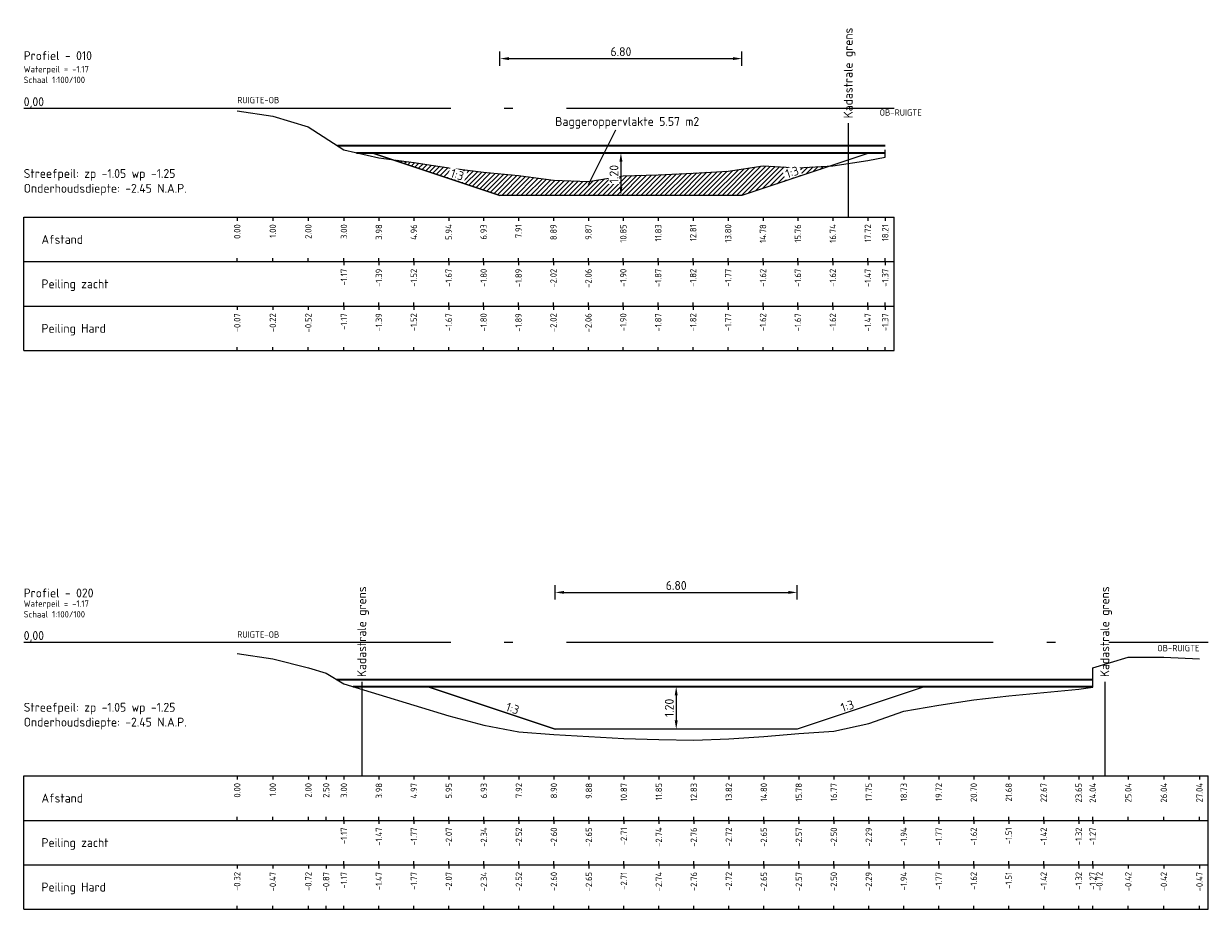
# Model space of a CAD drawing. Header units: metres. Extents: x 163463 to 198797, y 577287 to 592106.
# Tile 53 of 64: x 198349 to 198383, y 581928 to 581953. Entities that reach past the tile are written whole.
import ezdxf
from ezdxf.enums import TextEntityAlignment as Align

# ---------------------------------------------------------------- set-up
doc = ezdxf.new("R2010")
doc.units = ezdxf.units.M
doc.linetypes.add('AL-NAP_LIJN', pattern=[15.25, 12, -1.5, 0.25, -1.5])
for name, color, linetype in [('Afstandsbalk', 7, 'Continuous'), ('baggerarcering', 1, 'Continuous'), ('baggeroppervlak', 7, 'Continuous'), ('HardePeiling', 3, 'Continuous'), ('Kadastralegrens', 7, 'Continuous'), ('Legger', 2, 'Continuous'), ('Oever', 62, 'Continuous'), ('Teksten', 7, 'Continuous'), ('ZachtePeiling', 1, 'Continuous')]:
    doc.layers.add(name, color=color, linetype=linetype)
doc.layers.add('N-WA-WH-GRONDWATERLIJN-G', color=150, linetype='AL-GRONDWATERLIJN', lineweight=35)
doc.layers.add('X-XX-AL-NAP-G', color=7, linetype='AL-NAP_LIJN', lineweight=18)
doc.styles.add('NLCS-ISO', font='NLCS-ISO.ttf')
doc.styles.add('NLCS-ISO-M100-T25', font='NLCS-ISO.ttf', dxfattribs={"height": 0.25})
doc.linetypes.add('AL-GRONDWATERLIJN', pattern='A,6,[32,NLCS.SHX,S=1,R=0,X=0,Y=0],6', length=12)
doc.dimstyles.new('NLCS-M100-T25-PIJL_l3_h1', dxfattribs={"dimscale": 0.1, "dimtxt": 0.25, "dimasz": 2.5, "dimexe": 2, "dimexo": 2, "dimgap": 0.7, "dimtad": 1, "dimzin": 0, "dimdsep": 46, "dimtxsty": 'NLCS-ISO-M100-T25', "dimcen": 2.5, "dimdle": 2, "dimclrd": 256, "dimclre": 256, "dimclrt": 256, "dimadec": 1, "dimazin": 0, "dimtfac": 1, "dimtofl": 0, "dimtmove": 1, "dimatfit": 0, "dimfxl": 2, "dimfxlon": 1, "dimtfill": 1, "dimtfillclr": 256, "dimtolj": 1, "dimtzin": 0, "dimlwd": 18, "dimlwe": 18, "dimarcsym": 0})

# ---------------------------------------------------------------- blocks, each defined once
blk = doc.blocks.new('*D462')
at = {"lineweight": 18, "transparency": 16777216}
for p, q in [((198366.273, 581949.753), (198366.073, 581949.753)), ((198366.273, 581949.503), (198366.273, 581948.803)), ((198366.273, 581948.553), (198366.073, 581948.553))]:
    blk.add_line(p, q, dxfattribs=at)
at = {"transparency": 16777216}
for points in [[(198366.232, 581949.503), (198366.315, 581949.503), (198366.273, 581949.753)], [(198366.232, 581948.803), (198366.315, 581948.803), (198366.273, 581948.553)]]:
    blk.add_solid(points, dxfattribs=at)
at = {"layer": 'Defpoints', "color": 0, "transparency": 16777216}
for p in [(198366.273, 581949.753), (198366.273, 581948.553), (198366.273, 581948.553)]:
    blk.add_point(p, dxfattribs=at)
at = {"transparency": 16777216, "insert": (198366.078, 581949.153), "char_height": 0.25, "attachment_point": 5, "rotation": 90, "style": 'NLCS-ISO-M100-T25', "bg_fill": 3, "box_fill_scale": 1.1, "bg_fill_color": 256, "bg_fill_true_color": 13158600, "bg_fill_transparency": 0}
blk.add_mtext('\\A1;1.20', dxfattribs=at)
blk = doc.blocks.new('*D463')
at = {"lineweight": 18, "transparency": 16777216}
for p, q in [((198367.827, 581934.753), (198367.627, 581934.753)), ((198367.827, 581934.503), (198367.827, 581933.803)), ((198367.827, 581933.553), (198367.627, 581933.553))]:
    blk.add_line(p, q, dxfattribs=at)
at = {"transparency": 16777216}
for points in [[(198367.785, 581934.503), (198367.869, 581934.503), (198367.827, 581934.753)], [(198367.785, 581933.803), (198367.869, 581933.803), (198367.827, 581933.553)]]:
    blk.add_solid(points, dxfattribs=at)
at = {"layer": 'Defpoints', "color": 0, "transparency": 16777216}
for p in [(198367.827, 581934.753), (198367.827, 581933.553), (198367.827, 581933.553)]:
    blk.add_point(p, dxfattribs=at)
at = {"transparency": 16777216, "insert": (198367.632, 581934.153), "char_height": 0.25, "attachment_point": 5, "rotation": 90, "style": 'NLCS-ISO-M100-T25', "bg_fill": 3, "box_fill_scale": 1.1, "bg_fill_color": 256, "bg_fill_true_color": 13158600, "bg_fill_transparency": 0}
blk.add_mtext('\\A1;1.20', dxfattribs=at)
blk = doc.blocks.new('*D494')
at = {"lineweight": 18, "transparency": 16777216}
for p, q in [((198362.873, 581952.198), (198362.873, 581952.598)), ((198363.123, 581952.398), (198369.423, 581952.398)), ((198369.673, 581952.198), (198369.673, 581952.598))]:
    blk.add_line(p, q, dxfattribs=at)
at = {"transparency": 16777216}
for points in [[(198363.123, 581952.44), (198363.123, 581952.357), (198362.873, 581952.398)], [(198369.423, 581952.44), (198369.423, 581952.357), (198369.673, 581952.398)]]:
    blk.add_solid(points, dxfattribs=at)
at = {"layer": 'Defpoints', "color": 0, "transparency": 16777216}
for p in [(198369.673, 581952.398), (198362.873, 581948.553), (198369.673, 581948.553)]:
    blk.add_point(p, dxfattribs=at)
at = {"transparency": 16777216, "insert": (198366.273, 581952.593), "char_height": 0.25, "attachment_point": 5, "style": 'NLCS-ISO-M100-T25', "bg_fill": 3, "box_fill_scale": 1.1, "bg_fill_color": 256, "bg_fill_true_color": 13158600, "bg_fill_transparency": 0}
blk.add_mtext('\\A1;6.80', dxfattribs=at)
blk = doc.blocks.new('*D619')
at = {"lineweight": 18, "transparency": 16777216}
for p, q in [((198364.427, 581937.198), (198364.427, 581937.598)), ((198364.677, 581937.398), (198370.977, 581937.398)), ((198371.227, 581937.198), (198371.227, 581937.598))]:
    blk.add_line(p, q, dxfattribs=at)
at = {"transparency": 16777216}
for points in [[(198364.677, 581937.44), (198364.677, 581937.357), (198364.427, 581937.398)], [(198370.977, 581937.44), (198370.977, 581937.357), (198371.227, 581937.398)]]:
    blk.add_solid(points, dxfattribs=at)
at = {"layer": 'Defpoints', "color": 0, "transparency": 16777216}
for p in [(198371.227, 581937.398), (198364.427, 581933.553), (198371.227, 581933.553)]:
    blk.add_point(p, dxfattribs=at)
at = {"transparency": 16777216, "insert": (198367.827, 581937.593), "char_height": 0.25, "attachment_point": 5, "style": 'NLCS-ISO-M100-T25', "bg_fill": 3, "box_fill_scale": 1.1, "bg_fill_color": 256, "bg_fill_true_color": 13158600, "bg_fill_transparency": 0}
blk.add_mtext('\\A1;6.80', dxfattribs=at)

msp = doc.modelspace()

# ---------------------------------------------------------------- hatches: boundary and pattern name
at = {"layer": 'baggerarcering'}
h = msp.add_hatch(dxfattribs=at)
h.set_pattern_fill('ANSI31', color=256, scale=0.03, style=0)
h.set_pattern_definition([(45, (198355.48875, 581471.00325), (-0.06735192, 0.06735192), [])])
h.paths.add_polyline_path([(198369.673, 581948.553), (198372.151, 581949.379), (198371.247, 581949.333), (198370.266, 581949.383), (198369.285, 581949.233), (198368.303, 581949.183), (198367.322, 581949.133), (198366.34, 581949.103), (198365.359, 581948.943), (198364.378, 581948.983), (198363.396, 581949.113), (198362.415, 581949.203), (198361.433, 581949.333), (198360.451, 581949.483), (198359.841, 581949.564), (198362.873, 581948.553)])

# ---------------------------------------------------------------- linework, layer by layer
at = {"layer": 'Afstandsbalk'}
for p, q in [((198349.489, 581947.943), (198373.951, 581947.943)), ((198349.489, 581944.193), (198349.489, 581947.943)), ((198355.489, 581947.943), (198355.489, 581947.843)), ((198356.488, 581947.943), (198356.488, 581947.843)), ((198357.488, 581947.943), (198357.488, 581947.843)), ((198358.489, 581947.943), (198358.489, 581947.843)), ((198359.47, 581947.943), (198359.47, 581947.843)), ((198360.451, 581947.943), (198360.451, 581947.843)), ((198361.433, 581947.943), (198361.433, 581947.843)), ((198362.415, 581947.943), (198362.415, 581947.843)), ((198363.396, 581947.943), (198363.396, 581947.843)), ((198364.378, 581947.943), (198364.378, 581947.843)), ((198365.359, 581947.943), (198365.359, 581947.843)), ((198366.34, 581947.943), (198366.34, 581947.843)), ((198367.322, 581947.943), (198367.322, 581947.843)), ((198368.303, 581947.943), (198368.303, 581947.843)), ((198369.285, 581947.943), (198369.285, 581947.843)), ((198370.266, 581947.943), (198370.266, 581947.843)), ((198371.247, 581947.943), (198371.247, 581947.843)), ((198372.229, 581947.943), (198372.229, 581947.843)), ((198373.21, 581947.943), (198373.21, 581947.843)), ((198373.701, 581947.943), (198373.701, 581947.843)), ((198373.951, 581944.193), (198373.951, 581947.943)), ((198349.489, 581946.693), (198373.951, 581946.693)), ((198355.489, 581946.693), (198355.489, 581946.793)), ((198356.488, 581946.693), (198356.488, 581946.793)), ((198357.488, 581946.693), (198357.488, 581946.793)), ((198358.489, 581946.693), (198358.489, 581946.793)), ((198358.489, 581946.693), (198358.489, 581946.593)), ((198359.47, 581946.693), (198359.47, 581946.793)), ((198359.47, 581946.693), (198359.47, 581946.593)), ((198360.451, 581946.693), (198360.451, 581946.793)), ((198360.451, 581946.693), (198360.451, 581946.593)), ((198361.433, 581946.693), (198361.433, 581946.793)), ((198361.433, 581946.693), (198361.433, 581946.593)), ((198362.415, 581946.693), (198362.415, 581946.793)), ((198362.415, 581946.693), (198362.415, 581946.593)), ((198363.396, 581946.693), (198363.396, 581946.793)), ((198363.396, 581946.693), (198363.396, 581946.593)), ((198364.378, 581946.693), (198364.378, 581946.793)), ((198364.378, 581946.693), (198364.378, 581946.593)), ((198365.359, 581946.693), (198365.359, 581946.793)), ((198365.359, 581946.693), (198365.359, 581946.593)), ((198366.34, 581946.693), (198366.34, 581946.793)), ((198366.34, 581946.693), (198366.34, 581946.593)), ((198367.322, 581946.693), (198367.322, 581946.793)), ((198367.322, 581946.693), (198367.322, 581946.593)), ((198368.303, 581946.693), (198368.303, 581946.793)), ((198368.303, 581946.693), (198368.303, 581946.593)), ((198369.285, 581946.693), (198369.285, 581946.793)), ((198369.285, 581946.693), (198369.285, 581946.593)), ((198370.266, 581946.693), (198370.266, 581946.793)), ((198370.266, 581946.693), (198370.266, 581946.593)), ((198371.247, 581946.693), (198371.247, 581946.793)), ((198371.247, 581946.693), (198371.247, 581946.593)), ((198372.229, 581946.693), (198372.229, 581946.793)), ((198372.229, 581946.693), (198372.229, 581946.593)), ((198373.21, 581946.693), (198373.21, 581946.793)), ((198373.21, 581946.693), (198373.21, 581946.593)), ((198373.701, 581946.693), (198373.701, 581946.793)), ((198373.701, 581946.693), (198373.701, 581946.593)), ((198349.489, 581945.443), (198373.951, 581945.443)), ((198355.489, 581945.443), (198355.489, 581945.343)), ((198356.488, 581945.443), (198356.488, 581945.343)), ((198357.488, 581945.443), (198357.488, 581945.343)), ((198358.489, 581945.443), (198358.489, 581945.543)), ((198358.489, 581945.443), (198358.489, 581945.343)), ((198359.47, 581945.443), (198359.47, 581945.543)), ((198359.47, 581945.443), (198359.47, 581945.343)), ((198360.451, 581945.443), (198360.451, 581945.543)), ((198360.451, 581945.443), (198360.451, 581945.343)), ((198361.433, 581945.443), (198361.433, 581945.543)), ((198361.433, 581945.443), (198361.433, 581945.343)), ((198362.415, 581945.443), (198362.415, 581945.543)), ((198362.415, 581945.443), (198362.415, 581945.343)), ((198363.396, 581945.443), (198363.396, 581945.543)), ((198363.396, 581945.443), (198363.396, 581945.343)), ((198364.378, 581945.443), (198364.378, 581945.543)), ((198364.378, 581945.443), (198364.378, 581945.343)), ((198365.359, 581945.443), (198365.359, 581945.543)), ((198365.359, 581945.443), (198365.359, 581945.343)), ((198366.34, 581945.443), (198366.34, 581945.543)), ((198366.34, 581945.443), (198366.34, 581945.343)), ((198367.322, 581945.443), (198367.322, 581945.543)), ((198367.322, 581945.443), (198367.322, 581945.343)), ((198368.303, 581945.443), (198368.303, 581945.543)), ((198368.303, 581945.443), (198368.303, 581945.343)), ((198369.285, 581945.443), (198369.285, 581945.543)), ((198369.285, 581945.443), (198369.285, 581945.343)), ((198370.266, 581945.443), (198370.266, 581945.543)), ((198370.266, 581945.443), (198370.266, 581945.343)), ((198371.247, 581945.443), (198371.247, 581945.543)), ((198371.247, 581945.443), (198371.247, 581945.343)), ((198372.229, 581945.443), (198372.229, 581945.543)), ((198372.229, 581945.443), (198372.229, 581945.343)), ((198373.21, 581945.443), (198373.21, 581945.543)), ((198373.21, 581945.443), (198373.21, 581945.343)), ((198373.701, 581945.443), (198373.701, 581945.543)), ((198373.701, 581945.443), (198373.701, 581945.343)), ((198349.489, 581944.193), (198373.951, 581944.193)), ((198355.489, 581944.193), (198355.489, 581944.293)), ((198356.488, 581944.193), (198356.488, 581944.293)), ((198357.488, 581944.193), (198357.488, 581944.293)), ((198358.489, 581944.193), (198358.489, 581944.293)), ((198359.47, 581944.193), (198359.47, 581944.293)), ((198360.451, 581944.193), (198360.451, 581944.293)), ((198361.433, 581944.193), (198361.433, 581944.293)), ((198362.415, 581944.193), (198362.415, 581944.293)), ((198363.396, 581944.193), (198363.396, 581944.293)), ((198364.378, 581944.193), (198364.378, 581944.293)), ((198365.359, 581944.193), (198365.359, 581944.293)), ((198366.34, 581944.193), (198366.34, 581944.293)), ((198367.322, 581944.193), (198367.322, 581944.293)), ((198368.303, 581944.193), (198368.303, 581944.293)), ((198369.285, 581944.193), (198369.285, 581944.293)), ((198370.266, 581944.193), (198370.266, 581944.293)), ((198371.247, 581944.193), (198371.247, 581944.293)), ((198372.229, 581944.193), (198372.229, 581944.293)), ((198373.21, 581944.193), (198373.21, 581944.293)), ((198373.701, 581944.193), (198373.701, 581944.293)), ((198349.489, 581932.243), (198382.781, 581932.243)), ((198349.489, 581928.493), (198349.489, 581932.243)), ((198355.489, 581932.243), (198355.489, 581932.143)), ((198356.489, 581932.243), (198356.489, 581932.143)), ((198357.489, 581932.243), (198357.489, 581932.143)), ((198357.988, 581932.243), (198357.988, 581932.143)), ((198358.489, 581932.243), (198358.489, 581932.143)), ((198359.472, 581932.243), (198359.472, 581932.143)), ((198360.455, 581932.243), (198360.455, 581932.143)), ((198361.438, 581932.243), (198361.438, 581932.143)), ((198362.422, 581932.243), (198362.422, 581932.143)), ((198363.405, 581932.243), (198363.405, 581932.143)), ((198364.389, 581932.243), (198364.389, 581932.143)), ((198365.372, 581932.243), (198365.372, 581932.143)), ((198366.355, 581932.243), (198366.355, 581932.143)), ((198367.338, 581932.243), (198367.338, 581932.143)), ((198368.321, 581932.243), (198368.321, 581932.143)), ((198369.305, 581932.243), (198369.305, 581932.143)), ((198370.288, 581932.243), (198370.288, 581932.143)), ((198371.271, 581932.243), (198371.271, 581932.143)), ((198372.255, 581932.243), (198372.255, 581932.143)), ((198373.238, 581932.243), (198373.238, 581932.143)), ((198374.221, 581932.243), (198374.221, 581932.143)), ((198375.204, 581932.243), (198375.204, 581932.143)), ((198376.188, 581932.243), (198376.188, 581932.143)), ((198377.171, 581932.243), (198377.171, 581932.143)), ((198378.154, 581932.243), (198378.154, 581932.143)), ((198379.138, 581932.243), (198379.138, 581932.143)), ((198379.531, 581932.243), (198379.531, 581932.143)), ((198380.531, 581932.243), (198380.531, 581932.143)), ((198381.531, 581932.243), (198381.531, 581932.143)), ((198382.531, 581932.243), (198382.531, 581932.143)), ((198382.781, 581928.493), (198382.781, 581932.243)), ((198355.489, 581930.993), (198355.489, 581931.093)), ((198356.489, 581930.993), (198356.489, 581931.093)), ((198357.489, 581930.993), (198357.489, 581931.093)), ((198357.988, 581930.993), (198357.988, 581931.093)), ((198358.489, 581930.993), (198358.489, 581931.093)), ((198359.472, 581930.993), (198359.472, 581931.093)), ((198360.455, 581930.993), (198360.455, 581931.093)), ((198361.438, 581930.993), (198361.438, 581931.093)), ((198362.422, 581930.993), (198362.422, 581931.093)), ((198363.405, 581930.993), (198363.405, 581931.093)), ((198364.389, 581930.993), (198364.389, 581931.093)), ((198365.372, 581930.993), (198365.372, 581931.093)), ((198366.355, 581930.993), (198366.355, 581931.093)), ((198367.338, 581930.993), (198367.338, 581931.093)), ((198368.321, 581930.993), (198368.321, 581931.093)), ((198369.305, 581930.993), (198369.305, 581931.093)), ((198370.288, 581930.993), (198370.288, 581931.093)), ((198371.271, 581930.993), (198371.271, 581931.093)), ((198372.255, 581930.993), (198372.255, 581931.093)), ((198373.238, 581930.993), (198373.238, 581931.093)), ((198374.221, 581930.993), (198374.221, 581931.093)), ((198375.204, 581930.993), (198375.204, 581931.093)), ((198376.188, 581930.993), (198376.188, 581931.093)), ((198377.171, 581930.993), (198377.171, 581931.093)), ((198378.154, 581930.993), (198378.154, 581931.093)), ((198379.138, 581930.993), (198379.138, 581931.093)), ((198379.531, 581930.993), (198379.531, 581931.093)), ((198380.531, 581930.993), (198380.531, 581931.093)), ((198381.531, 581930.993), (198381.531, 581931.093)), ((198382.531, 581930.993), (198382.531, 581931.093)), ((198349.489, 581930.993), (198382.781, 581930.993)), ((198358.489, 581930.993), (198358.489, 581930.893)), ((198359.472, 581930.993), (198359.472, 581930.893)), ((198360.455, 581930.993), (198360.455, 581930.893)), ((198361.438, 581930.993), (198361.438, 581930.893)), ((198362.422, 581930.993), (198362.422, 581930.893)), ((198363.405, 581930.993), (198363.405, 581930.893)), ((198364.389, 581930.993), (198364.389, 581930.893)), ((198365.372, 581930.993), (198365.372, 581930.893)), ((198366.355, 581930.993), (198366.355, 581930.893)), ((198367.338, 581930.993), (198367.338, 581930.893)), ((198368.321, 581930.993), (198368.321, 581930.893)), ((198369.305, 581930.993), (198369.305, 581930.893)), ((198370.288, 581930.993), (198370.288, 581930.893)), ((198371.271, 581930.993), (198371.271, 581930.893)), ((198372.255, 581930.993), (198372.255, 581930.893)), ((198373.238, 581930.993), (198373.238, 581930.893)), ((198374.221, 581930.993), (198374.221, 581930.893)), ((198375.204, 581930.993), (198375.204, 581930.893)), ((198376.188, 581930.993), (198376.188, 581930.893)), ((198377.171, 581930.993), (198377.171, 581930.893)), ((198378.154, 581930.993), (198378.154, 581930.893)), ((198379.138, 581930.993), (198379.138, 581930.893)), ((198379.531, 581930.993), (198379.531, 581930.893)), ((198349.489, 581929.743), (198382.781, 581929.743)), ((198355.489, 581929.743), (198355.489, 581929.643)), ((198356.489, 581929.743), (198356.489, 581929.643)), ((198357.489, 581929.743), (198357.489, 581929.643)), ((198357.988, 581929.743), (198357.988, 581929.643)), ((198358.489, 581929.743), (198358.489, 581929.843)), ((198358.489, 581929.743), (198358.489, 581929.643)), ((198359.472, 581929.743), (198359.472, 581929.843)), ((198359.472, 581929.743), (198359.472, 581929.643)), ((198360.455, 581929.743), (198360.455, 581929.843)), ((198360.455, 581929.743), (198360.455, 581929.643)), ((198361.438, 581929.743), (198361.438, 581929.843)), ((198361.438, 581929.743), (198361.438, 581929.643)), ((198362.422, 581929.743), (198362.422, 581929.843)), ((198362.422, 581929.743), (198362.422, 581929.643)), ((198363.405, 581929.743), (198363.405, 581929.843)), ((198363.405, 581929.743), (198363.405, 581929.643)), ((198364.389, 581929.743), (198364.389, 581929.843)), ((198364.389, 581929.743), (198364.389, 581929.643)), ((198365.372, 581929.743), (198365.372, 581929.843)), ((198365.372, 581929.743), (198365.372, 581929.643)), ((198366.355, 581929.743), (198366.355, 581929.843)), ((198366.355, 581929.743), (198366.355, 581929.643)), ((198367.338, 581929.743), (198367.338, 581929.843)), ((198367.338, 581929.743), (198367.338, 581929.643)), ((198368.321, 581929.743), (198368.321, 581929.843)), ((198368.321, 581929.743), (198368.321, 581929.643)), ((198369.305, 581929.743), (198369.305, 581929.843)), ((198369.305, 581929.743), (198369.305, 581929.643)), ((198370.288, 581929.743), (198370.288, 581929.843)), ((198370.288, 581929.743), (198370.288, 581929.643)), ((198371.271, 581929.743), (198371.271, 581929.843)), ((198371.271, 581929.743), (198371.271, 581929.643)), ((198372.255, 581929.743), (198372.255, 581929.843)), ((198372.255, 581929.743), (198372.255, 581929.643)), ((198373.238, 581929.743), (198373.238, 581929.843)), ((198373.238, 581929.743), (198373.238, 581929.643)), ((198374.221, 581929.743), (198374.221, 581929.843)), ((198374.221, 581929.743), (198374.221, 581929.643)), ((198375.204, 581929.743), (198375.204, 581929.843)), ((198375.204, 581929.743), (198375.204, 581929.643)), ((198376.188, 581929.743), (198376.188, 581929.843)), ((198376.188, 581929.743), (198376.188, 581929.643)), ((198377.171, 581929.743), (198377.171, 581929.843)), ((198377.171, 581929.743), (198377.171, 581929.643)), ((198378.154, 581929.743), (198378.154, 581929.843)), ((198378.154, 581929.743), (198378.154, 581929.643)), ((198379.138, 581929.743), (198379.138, 581929.843)), ((198379.138, 581929.743), (198379.138, 581929.643)), ((198379.531, 581929.743), (198379.531, 581929.843)), ((198379.531, 581929.743), (198379.531, 581929.643)), ((198379.531, 581929.743), (198379.531, 581929.643)), ((198380.531, 581929.743), (198380.531, 581929.643)), ((198381.531, 581929.743), (198381.531, 581929.643)), ((198382.531, 581929.743), (198382.531, 581929.643)), ((198349.489, 581928.493), (198382.781, 581928.493)), ((198355.489, 581928.493), (198355.489, 581928.593)), ((198356.489, 581928.493), (198356.489, 581928.593)), ((198357.489, 581928.493), (198357.489, 581928.593)), ((198357.988, 581928.493), (198357.988, 581928.593)), ((198358.489, 581928.493), (198358.489, 581928.593)), ((198359.472, 581928.493), (198359.472, 581928.593)), ((198360.455, 581928.493), (198360.455, 581928.593)), ((198361.438, 581928.493), (198361.438, 581928.593)), ((198362.422, 581928.493), (198362.422, 581928.593)), ((198363.405, 581928.493), (198363.405, 581928.593)), ((198364.389, 581928.493), (198364.389, 581928.593)), ((198365.372, 581928.493), (198365.372, 581928.593)), ((198366.355, 581928.493), (198366.355, 581928.593)), ((198367.338, 581928.493), (198367.338, 581928.593)), ((198368.321, 581928.493), (198368.321, 581928.593)), ((198369.305, 581928.493), (198369.305, 581928.593)), ((198370.288, 581928.493), (198370.288, 581928.593)), ((198371.271, 581928.493), (198371.271, 581928.593)), ((198372.255, 581928.493), (198372.255, 581928.593)), ((198373.238, 581928.493), (198373.238, 581928.593)), ((198374.221, 581928.493), (198374.221, 581928.593)), ((198375.204, 581928.493), (198375.204, 581928.593)), ((198376.188, 581928.493), (198376.188, 581928.593)), ((198377.171, 581928.493), (198377.171, 581928.593)), ((198378.154, 581928.493), (198378.154, 581928.593)), ((198379.138, 581928.493), (198379.138, 581928.593)), ((198379.531, 581928.493), (198379.531, 581928.593)), ((198379.531, 581928.493), (198379.531, 581928.593)), ((198380.531, 581928.493), (198380.531, 581928.593)), ((198381.531, 581928.493), (198381.531, 581928.593)), ((198382.531, 581928.493), (198382.531, 581928.593))]:
    msp.add_line(p, q, dxfattribs=at)
at = {"layer": 'baggeroppervlak'}
msp.add_line((198365.359, 581948.862), (198366.128, 581950.4), dxfattribs=at)
at = {"layer": 'HardePeiling'}
for points in [[(198358.489, 581949.833), (198358.489, 581949.833), (198359.47, 581949.613), (198360.451, 581949.483), (198361.433, 581949.333), (198362.415, 581949.203), (198363.396, 581949.113), (198364.378, 581948.983), (198365.359, 581948.943), (198366.34, 581949.103), (198367.322, 581949.133), (198368.303, 581949.183), (198369.285, 581949.233), (198370.266, 581949.383), (198371.247, 581949.333), (198372.229, 581949.383), (198373.21, 581949.533), (198373.701, 581949.633), (198373.701, 581949.833)], [(198358.489, 581934.833), (198358.489, 581934.833), (198359.472, 581934.533), (198360.455, 581934.233), (198361.438, 581933.933), (198362.422, 581933.663), (198363.405, 581933.483), (198364.389, 581933.403), (198365.372, 581933.353), (198366.355, 581933.293), (198367.338, 581933.263), (198368.321, 581933.243), (198369.305, 581933.283), (198370.288, 581933.353), (198371.271, 581933.433), (198372.255, 581933.503), (198373.238, 581933.713), (198374.221, 581934.063), (198375.204, 581934.233), (198376.188, 581934.383), (198377.171, 581934.493), (198378.154, 581934.583), (198379.138, 581934.683), (198379.531, 581934.733), (198379.531, 581934.833)]]:
    msp.add_lwpolyline(points, dxfattribs=at)
at = {"layer": 'Kadastralegrens'}
for p, q in [((198372.661, 581950.583), (198372.661, 581947.943)), ((198358.989, 581934.883), (198358.989, 581932.243)), ((198379.871, 581934.883), (198379.871, 581932.243))]:
    msp.add_line(p, q, dxfattribs=at)
at = {"layer": 'N-WA-WH-GRONDWATERLIJN-G'}
for p, q in [((198358.304, 581949.953), (198373.701, 581949.953)), ((198358.845, 581949.753), (198373.701, 581949.753)), ((198358.289, 581934.953), (198379.531, 581934.953)), ((198358.751, 581934.753), (198379.531, 581934.753))]:
    msp.add_line(p, q, dxfattribs=at)
at = {"layer": 'Oever'}
for points in [[(198355.489, 581950.933), (198356.488, 581950.783), (198357.488, 581950.483), (198358.489, 581949.833)], [(198355.489, 581935.683), (198356.489, 581935.533), (198357.489, 581935.283), (198357.988, 581935.133), (198358.489, 581934.833)], [(198379.531, 581934.833), (198379.531, 581935.283), (198380.531, 581935.583), (198381.531, 581935.583), (198382.531, 581935.533)]]:
    msp.add_lwpolyline(points, dxfattribs=at)
at = {"layer": 'X-XX-AL-NAP-G'}
for p, q in [((198349.489, 581951.003), (198373.951, 581951.003)), ((198349.489, 581936.003), (198382.781, 581936.003))]:
    msp.add_line(p, q, dxfattribs=at)
at = {"layer": 'ZachtePeiling'}
for points in [[(198358.489, 581949.833), (198358.489, 581949.833), (198359.47, 581949.613), (198360.451, 581949.483), (198361.433, 581949.333), (198362.415, 581949.203), (198363.396, 581949.113), (198364.378, 581948.983), (198365.359, 581948.943), (198366.34, 581949.103), (198367.322, 581949.133), (198368.303, 581949.183), (198369.285, 581949.233), (198370.266, 581949.383), (198371.247, 581949.333), (198372.229, 581949.383), (198373.21, 581949.533), (198373.701, 581949.633), (198373.701, 581949.833)], [(198358.489, 581934.833), (198358.489, 581934.833), (198359.472, 581934.533), (198360.455, 581934.233), (198361.438, 581933.933), (198362.422, 581933.663), (198363.405, 581933.483), (198364.389, 581933.403), (198365.372, 581933.353), (198366.355, 581933.293), (198367.338, 581933.263), (198368.321, 581933.243), (198369.305, 581933.283), (198370.288, 581933.353), (198371.271, 581933.433), (198372.255, 581933.503), (198373.238, 581933.713), (198374.221, 581934.063), (198375.204, 581934.233), (198376.188, 581934.383), (198377.171, 581934.493), (198378.154, 581934.583), (198379.138, 581934.683), (198379.531, 581934.733), (198379.531, 581934.833)]]:
    msp.add_lwpolyline(points, dxfattribs=at)

# ---------------------------------------------------------------- texts
at = {"layer": 'baggeroppervlak', "style": 'NLCS-ISO'}
msp.add_text('Baggeroppervlakte 5.57 m2', height=0.25, dxfattribs=at).set_placement((198366.45, 581950.432), align=Align.BOTTOM_CENTER)
at = {"layer": 'Teksten', "style": 'NLCS-ISO'}
for p in [(198372.661, 581950.72), (198358.989, 581935.02), (198379.871, 581935.02)]:
    msp.add_text('Kadastrale grens', height=0.25, rotation=90, dxfattribs=at).set_placement(p, align=Align.MIDDLE_LEFT)
for s, height, p in [('RUIGTE-OB', 0.18, (198355.489, 581951.233)), ('Afstand', 0.25, (198349.989, 581947.318)), ('Peiling zacht', 0.25, (198349.989, 581946.068)), ('Peiling Hard', 0.25, (198349.989, 581944.818)), ('Profiel - 020    ', 0.25, (198349.489, 581937.383)), ('Waterpeil = -1.17', 0.18, (198349.489, 581937.083)), ('Schaal 1:100/100', 0.18, (198349.489, 581936.783)), ('RUIGTE-OB', 0.18, (198355.489, 581936.215)), ('Afstand', 0.25, (198349.989, 581931.618)), ('Peiling zacht', 0.25, (198349.989, 581930.368)), ('Peiling Hard', 0.25, (198349.989, 581929.118))]:
    msp.add_text(s, height=height, dxfattribs=at).set_placement(p, align=Align.MIDDLE_LEFT)
for p in [(198374.727, 581950.883), (198382.531, 581935.833)]:
    msp.add_text('OB-RUIGTE', height=0.18, dxfattribs=at).set_placement(p, align=Align.MIDDLE_RIGHT)
for s, p in [('0.00', (198355.489, 581947.743)), ('1.00', (198356.488, 581947.743)), ('2.00', (198357.488, 581947.743)), ('3.00', (198358.489, 581947.743)), ('3.98', (198359.47, 581947.743)), ('4.96', (198360.451, 581947.743)), ('5.94', (198361.433, 581947.743)), ('6.93', (198362.415, 581947.743)), ('7.91', (198363.396, 581947.743)), ('8.89', (198364.378, 581947.743)), ('9.87', (198365.359, 581947.743)), ('10.85', (198366.34, 581947.743)), ('11.83', (198367.322, 581947.743)), ('12.81', (198368.303, 581947.743)), ('13.80', (198369.285, 581947.743)), ('14.78', (198370.266, 581947.743)), ('15.76', (198371.247, 581947.743)), ('16.74', (198372.229, 581947.743)), ('17.72', (198373.21, 581947.743)), ('18.21', (198373.701, 581947.743)), ('-1.17', (198358.489, 581946.493)), ('-1.39', (198359.47, 581946.493)), ('-1.52', (198360.451, 581946.493)), ('-1.67', (198361.433, 581946.493)), ('-1.80', (198362.415, 581946.493)), ('-1.89', (198363.396, 581946.493)), ('-2.02', (198364.378, 581946.493)), ('-2.06', (198365.359, 581946.493)), ('-1.90', (198366.34, 581946.493)), ('-1.87', (198367.322, 581946.493)), ('-1.82', (198368.303, 581946.493)), ('-1.77', (198369.285, 581946.493)), ('-1.62', (198370.266, 581946.493)), ('-1.67', (198371.247, 581946.493)), ('-1.62', (198372.229, 581946.493)), ('-1.47', (198373.21, 581946.493)), ('-1.37', (198373.701, 581946.493)), ('-0.07', (198355.489, 581945.243)), ('-0.22', (198356.488, 581945.243)), ('-0.52', (198357.488, 581945.243)), ('-1.17', (198358.489, 581945.243)), ('-1.39', (198359.47, 581945.243)), ('-1.52', (198360.451, 581945.243)), ('-1.67', (198361.433, 581945.243)), ('-1.80', (198362.415, 581945.243)), ('-1.89', (198363.396, 581945.243)), ('-2.02', (198364.378, 581945.243)), ('-2.06', (198365.359, 581945.243)), ('-1.90', (198366.34, 581945.243)), ('-1.87', (198367.322, 581945.243)), ('-1.82', (198368.303, 581945.243)), ('-1.77', (198369.285, 581945.243)), ('-1.62', (198370.266, 581945.243)), ('-1.67', (198371.247, 581945.243)), ('-1.62', (198372.229, 581945.243)), ('-1.47', (198373.21, 581945.243)), ('-1.37', (198373.701, 581945.243)), ('0.00', (198355.489, 581932.043)), ('1.00', (198356.489, 581932.043)), ('2.00', (198357.489, 581932.043)), ('2.50', (198357.988, 581932.043)), ('3.00', (198358.489, 581932.043)), ('3.98', (198359.472, 581932.043)), ('4.97', (198360.455, 581932.043)), ('5.95', (198361.438, 581932.043)), ('6.93', (198362.422, 581932.043)), ('7.92', (198363.405, 581932.043)), ('8.90', (198364.389, 581932.043)), ('9.88', (198365.372, 581932.043)), ('10.87', (198366.355, 581932.043)), ('11.85', (198367.338, 581932.043)), ('12.83', (198368.321, 581932.043)), ('13.82', (198369.305, 581932.043)), ('14.80', (198370.288, 581932.043)), ('15.78', (198371.271, 581932.043)), ('16.77', (198372.255, 581932.043)), ('17.75', (198373.238, 581932.043)), ('18.73', (198374.221, 581932.043)), ('19.72', (198375.204, 581932.043)), ('20.70', (198376.188, 581932.043)), ('21.68', (198377.171, 581932.043)), ('22.67', (198378.154, 581932.043)), ('23.65', (198379.138, 581932.043)), ('24.04', (198379.531, 581932.043)), ('25.04', (198380.531, 581932.043)), ('26.04', (198381.531, 581932.043)), ('27.04', (198382.531, 581932.043)), ('-1.17', (198358.489, 581930.793)), ('-1.47', (198359.472, 581930.793)), ('-1.77', (198360.455, 581930.793)), ('-2.07', (198361.438, 581930.793)), ('-2.34', (198362.422, 581930.793)), ('-2.52', (198363.405, 581930.793)), ('-2.60', (198364.389, 581930.793)), ('-2.65', (198365.372, 581930.793)), ('-2.71', (198366.355, 581930.793)), ('-2.74', (198367.338, 581930.793)), ('-2.76', (198368.321, 581930.793)), ('-2.72', (198369.305, 581930.793)), ('-2.65', (198370.288, 581930.793)), ('-2.57', (198371.271, 581930.793)), ('-2.50', (198372.255, 581930.793)), ('-2.29', (198373.238, 581930.793)), ('-1.94', (198374.221, 581930.793)), ('-1.77', (198375.204, 581930.793)), ('-1.62', (198376.188, 581930.793)), ('-1.51', (198377.171, 581930.793)), ('-1.42', (198378.154, 581930.793)), ('-1.32', (198379.138, 581930.793)), ('-1.27', (198379.531, 581930.793)), ('-0.32', (198355.489, 581929.543)), ('-0.47', (198356.489, 581929.543)), ('-0.72', (198357.489, 581929.543)), ('-0.87', (198357.988, 581929.543)), ('-1.17', (198358.489, 581929.543)), ('-1.47', (198359.472, 581929.543)), ('-1.77', (198360.455, 581929.543)), ('-2.07', (198361.438, 581929.543)), ('-2.34', (198362.422, 581929.543)), ('-2.52', (198363.405, 581929.543)), ('-2.60', (198364.389, 581929.543)), ('-2.65', (198365.372, 581929.543)), ('-2.71', (198366.355, 581929.543)), ('-2.74', (198367.338, 581929.543)), ('-2.76', (198368.321, 581929.543)), ('-2.72', (198369.305, 581929.543)), ('-2.65', (198370.288, 581929.543)), ('-2.57', (198371.271, 581929.543)), ('-2.50', (198372.255, 581929.543)), ('-2.29', (198373.238, 581929.543)), ('-1.94', (198374.221, 581929.543)), ('-1.77', (198375.204, 581929.543)), ('-1.62', (198376.188, 581929.543)), ('-1.51', (198377.171, 581929.543)), ('-1.42', (198378.154, 581929.543)), ('-1.32', (198379.138, 581929.543)), ('-1.27', (198379.531, 581929.543)), ('-0.72', (198379.721, 581929.543)), ('-0.42', (198380.531, 581929.543)), ('-0.42', (198381.531, 581929.543)), ('-0.47', (198382.531, 581929.543))]:
    msp.add_text(s, height=0.18, rotation=90, dxfattribs=at).set_placement(p, align=Align.MIDDLE_RIGHT)
at = {"layer": 'Teksten', "char_height": 0.25, "attachment_point": 7, "style": 'NLCS-ISO'}
for s, insert, width in [('Profiel - 010    \\P{\\H0.72x;Waterpeil = -1.17 \\PSchaal 1:100/100}', (198349.489, 581951.71), 8.85), ('0,00 ', (198349.489, 581951.003), 6.125), ('Streefpeil: zp -1.05 wp -1.25 Onderhoudsdiepte: -2.45 N.A.P.', (198349.489, 581948.553), 6.125), ('0,00 ', (198349.489, 581936.003), 6.125), ('Streefpeil: zp -1.05 wp -1.25 Onderhoudsdiepte: -2.45 N.A.P.', (198349.489, 581933.553), 6.125)]:
    msp.add_mtext(s, dxfattribs=dict(at, insert=insert, width=width))

# ---------------------------------------------------------------- next in the draw order: dimensions: what is measured, and where the dimension line sits
for p1, p2, picture, middle in [((198366.273, 581949.753), (198366.273, 581948.553), '*D462', (198366.078, 581949.153)), ((198367.827, 581934.753), (198367.827, 581933.553), '*D463', (198367.632, 581934.153))]:
    dim = msp.add_aligned_dim(p1=p1, p2=p2, distance=0, dimstyle='NLCS-M100-T25-PIJL_l3_h1')
    dim.commit()
    dim.dimension.update_dxf_attribs({"geometry": picture, "text_midpoint": middle})

# ---------------------------------------------------------------- next in the draw order: linework, layer by layer
at = {"layer": 'Legger', "flags": 128}
msp.add_lwpolyline([(198374.827, 581934.753), (198371.227, 581933.553), (198364.427, 581933.553), (198360.827, 581934.753), (198364.427, 581933.553)], dxfattribs=at)

# ---------------------------------------------------------------- next in the draw order: dimensions: what is measured, and where the dimension line sits
dim = msp.add_linear_dim(base=(198369.673, 581952.398), p1=(198362.873, 581948.553), p2=(198369.673, 581948.553), dimstyle='NLCS-M100-T25-PIJL_l3_h1')
dim.commit()
dim.dimension.update_dxf_attribs({"geometry": '*D494', "text_midpoint": (198366.273, 581952.593)})

# ---------------------------------------------------------------- next in the draw order: linework, layer by layer
msp.add_lwpolyline([(198373.273, 581949.753), (198369.673, 581948.553), (198362.873, 581948.553), (198359.273, 581949.753), (198362.873, 581948.553)], dxfattribs=at)

# ---------------------------------------------------------------- next in the draw order: texts
at = {"layer": 'baggeroppervlak', "char_height": 0.25, "width": 0.43481, "attachment_point": 8, "style": 'NLCS-ISO', "bg_fill": 3, "box_fill_scale": 1.1, "bg_fill_color": 256, "bg_fill_transparency": 0}
for insert, rotation in [((198363.189, 581934.019), 341.5651), ((198372.676, 581934.089), 18.4349)]:
    msp.add_mtext('1:3', dxfattribs=dict(at, insert=insert, rotation=rotation))

# ---------------------------------------------------------------- next in the draw order: dimensions: what is measured, and where the dimension line sits
dim = msp.add_linear_dim(base=(198371.227, 581937.398), p1=(198364.427, 581933.553), p2=(198371.227, 581933.553), dimstyle='NLCS-M100-T25-PIJL_l3_h1')
dim.commit()
dim.dimension.update_dxf_attribs({"geometry": '*D619', "text_midpoint": (198367.827, 581937.593)})

# ---------------------------------------------------------------- next in the draw order: texts
for insert, rotation in [((198361.635, 581949.019), 341.5651), ((198371.123, 581949.089), 18.4349)]:
    msp.add_mtext('1:3', dxfattribs=dict(at, insert=insert, rotation=rotation))

doc.saveas('drawing.dxf')
